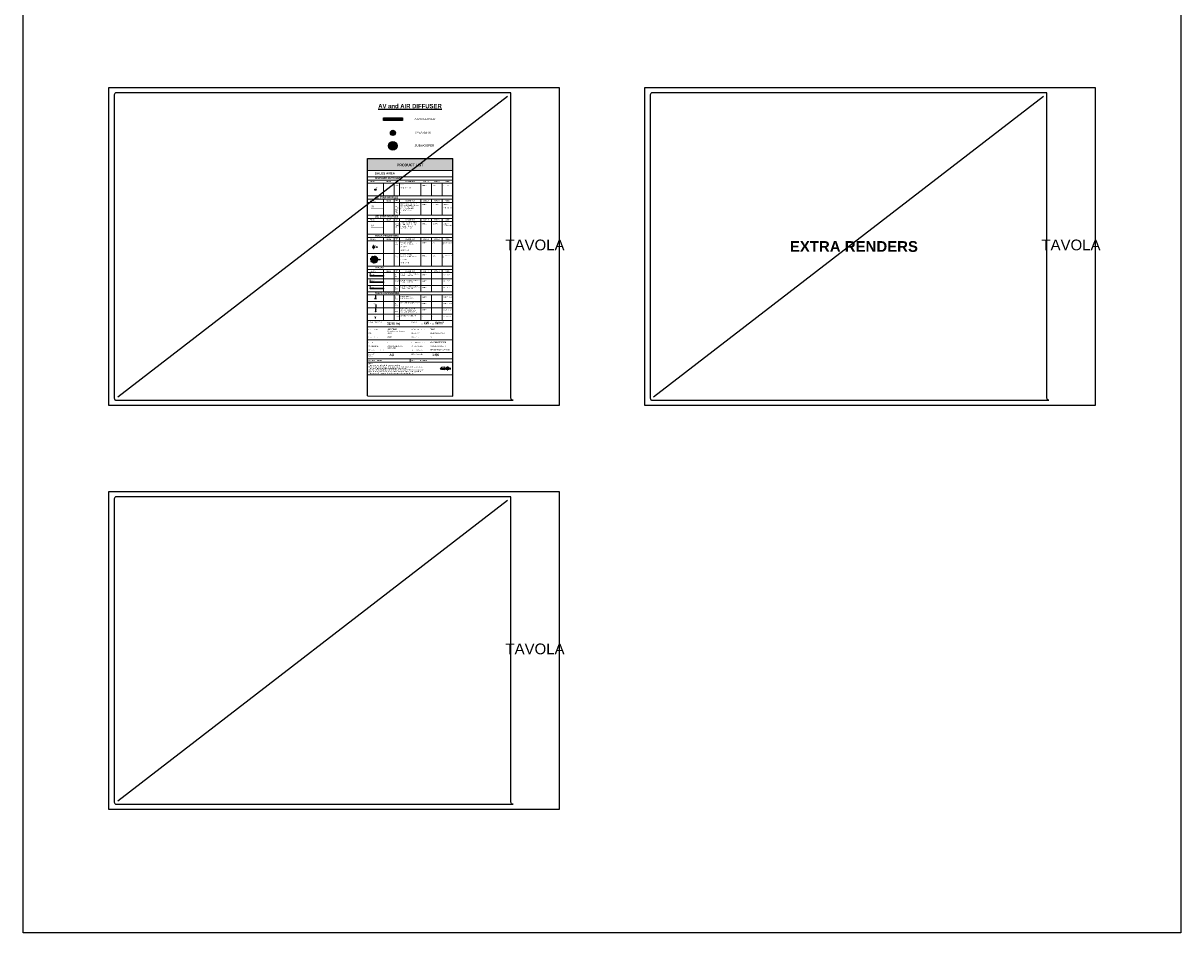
# Model space of a CAD drawing. Header units: centimetres. Extents: x -2854 to 18796, y -762 to 9238.
# Tile 159 of 166: x 13396 to 18796, y -762 to 3483. Entities that reach past the tile are written whole.
import ezdxf
from ezdxf.enums import TextEntityAlignment as Align

# ---------------------------------------------------------------- set-up
doc = ezdxf.new("R2010")
doc.units = ezdxf.units.CM
doc.header["$LTSCALE"] = 0.3
doc.linetypes.add('ACAD_ISO02W100', pattern=[15, 12, -3])
doc.linetypes.add('AM_DIN_G_W050X2', pattern=[180.921052, 125, -23.026316, 9.868421, -23.026316])
for name, color, linetype in [('_IVELA', 7, 'Continuous'), ('IVELA __linee di riferimento', 253, 'ACAD_ISO02W100'), ('IVELA _FILA CONTINUNA  Fix Text', 7, 'Continuous'), ('KK_TXT_LAYOUT', 7, 'Continuous'), ('ZUMTOBEL', 7, 'Continuous')]:
    doc.layers.add(name, color=color, linetype=linetype)
for name, color, linetype, lineweight in [('_IVELA_FOCUSING', 30, 'Continuous', 15), ('IVELA _CARTIGLIO', 250, 'Continuous', 20), ('IVELA _LIST_CARTIGLIO_EN', 250, 'Continuous', 20), ('IVELA_BINARI E TRACK', 7, 'Continuous', 20), ('IVELA_BINARI E TRACK fix text', 7, 'Continuous', 13)]:
    doc.layers.add(name, color=color, linetype=linetype, lineweight=lineweight)
doc.layers.add('KK_Defpoints', color=40, linetype='Continuous', plot=False)
doc.styles.add('ARIAL', font='Arial.ttf')
doc.styles.add('IVELA', font='Arial.ttf')
doc.styles.add('KIKO Milano_Bold', font='Arial Bold.ttf')
doc.styles.add('KIKO Milano_Light', font='Arial.ttf')

msp = doc.modelspace()

# ---------------------------------------------------------------- hatches: boundary and pattern name
at = {"transparency": 33554528}
h = msp.add_hatch(dxfattribs=at)
h.set_pattern_fill('ANSI37', color=256, style=0)
h.set_pattern_definition([(45, (15121.006, 2971.0944), (-2.24506, 2.24506), []), (135, (15121.006, 2971.0944), (-2.24506, -2.24506), [])])
edge = h.paths.add_edge_path()
edge.add_arc((15121, 2971.1), 11, 0, 360)
h = msp.add_hatch(dxfattribs=at)
h.set_pattern_fill('ANSI37', color=9, style=0)
h.set_pattern_definition([(45, (15121.006, 2911.0944), (-2.24506, 2.24506), []), (135, (15121.006, 2911.0944), (-2.24506, -2.24506), [])])
edge = h.paths.add_edge_path()
edge.add_arc((15121, 2911.1), 18, 0, 360)
h = msp.add_hatch(color=10)
h.dxf.hatch_style = 1
h.paths.add_polyline_path([(15076.7, 2617.6), (15076.7, 2619.4), (15018.7, 2619.4), (15018.7, 2617.6)])
at = {"true_color": 0xf8f6b0, "transparency": 33554508}
h = msp.add_hatch(dxfattribs=at)
h.set_pattern_fill('ANSI31', color=51, scale=1.488416)
h.set_pattern_definition([(45, (15033.5815, 2379.819), (-3.3416, 3.3416), [])])
edge = h.paths.add_edge_path()
edge.add_arc((15033.6, 2379.8), 16.3, 0, 360)
at = {"layer": '_IVELA'}
h = msp.add_hatch(color=10, dxfattribs=at)
h.dxf.hatch_style = 1
edge = h.paths.add_edge_path(flags=17)
edge.add_arc((15039.3, 2706.1), 1.79, 0, 360)
edge = h.paths.add_edge_path()
edge.add_arc((15039.3, 2706.1), 1.99, 0, 360)
at = {"layer": '_IVELA', "true_color": 0xfecc66}
h = msp.add_hatch(color=31, dxfattribs=at)
h.dxf.hatch_style = 1
h.paths.add_polyline_path([(15039.3, 2707.9, 0.414214), (15037.5, 2706.1), (15039.3, 2706.1)])
h.paths.add_polyline_path([(15041.1, 2706.1), (15039.3, 2706.1), (15039.3, 2704.3, 0.414214)])
at = {"layer": '_IVELA', "true_color": 0xc7c8ca}
h = msp.add_hatch(color=9, dxfattribs=at)
h.dxf.hatch_style = 1
h.paths.add_polyline_path([(15030.1, 2435.5), (15030.1, 2435.4), (15033.3, 2435.4, 1), (15033.3, 2440.9), (15030.1, 2440.9), (15030.1, 2440.8, -0.351391), (15032.2, 2438.1, -0.351391)])
h.paths.add_polyline_path([(15030.1, 2435.5, 0.351391), (15032.2, 2438.1, 0.351391), (15030.1, 2440.8)], flags=17)
h.paths.add_polyline_path([(15028.9, 2435.5), (15028.9, 2440.8, 0.351391), (15026.8, 2438.1, 0.351391)])
h.paths.add_polyline_path([(15029.5, 2435.4, 0.05484), (15030.1, 2435.5), (15030.1, 2438.1), (15029.5, 2438.1)])
h.paths.add_polyline_path([(15028.9, 2435.5, 0.05484), (15029.5, 2435.4), (15029.5, 2438.1), (15028.9, 2438.1)])
h.paths.add_polyline_path([(15028.9, 2438.1), (15029.5, 2438.1), (15029.5, 2440.9, 0.05484), (15028.9, 2440.8)])
h.paths.add_polyline_path([(15029.5, 2438.1), (15030.1, 2438.1), (15030.1, 2440.8, 0.05484), (15029.5, 2440.9)])
h = msp.add_hatch(color=9, dxfattribs=at)
h.dxf.hatch_style = 1
h.paths.add_polyline_path([(15034.2, 2377.1), (15034.2, 2377.1), (15037.3, 2377.1, 1), (15037.3, 2382.6), (15034.2, 2382.6), (15034.2, 2382.5, -0.351391), (15036.3, 2379.8, -0.351391)])
h.paths.add_polyline_path([(15034.2, 2377.1, 0.351391), (15036.3, 2379.8, 0.351391), (15034.2, 2382.5)], flags=17)
h.paths.add_polyline_path([(15033, 2377.1), (15033, 2382.5, 0.351391), (15030.8, 2379.8, 0.351391)])
h.paths.add_polyline_path([(15033.6, 2377.1, 0.05484), (15034.2, 2377.1), (15034.2, 2379.8), (15033.6, 2379.8)])
h.paths.add_polyline_path([(15033, 2377.1, 0.05484), (15033.6, 2377.1), (15033.6, 2379.8), (15033, 2379.8)])
h.paths.add_polyline_path([(15033, 2379.8), (15033.6, 2379.8), (15033.6, 2382.6, 0.05484), (15033, 2382.5)])
h.paths.add_polyline_path([(15033.6, 2379.8), (15034.2, 2379.8), (15034.2, 2382.5, 0.05484), (15033.6, 2382.6)])
at = {"layer": 'IVELA _LIST_CARTIGLIO_EN', "true_color": 0xe2e3e4}
h = msp.add_hatch(color=254, dxfattribs=at)
h.dxf.hatch_style = 1
h.paths.add_polyline_path([(15001.9, 2851.1), (15001.9, 2795.3), (15400.8, 2795.3), (15400.8, 2851.1)])
at = {"layer": 'IVELA _LIST_CARTIGLIO_EN'}
h = msp.add_hatch(color=5, dxfattribs=at)
h.dxf.hatch_style = 1
h.paths.add_polyline_path([(15076.7, 2528.3), (15076.7, 2530), (15018.7, 2530), (15018.7, 2528.3)])

# ---------------------------------------------------------------- linework, layer by layer
for p, q in [((15002, 1744.2), (15002, 2851.1)), ((15400.8, 1743), (15400.8, 2851.1))]:
    msp.add_line(p, q)
for points in [[(13796.2, 1698.2), (13796.2, 3183.2), (15896.2, 3183.2), (15896.2, 1698.2)], [(16296.2, 1698.2), (16296.2, 3183.2), (18396.2, 3183.2), (18396.2, 1698.2)], [(13796.2, -186.8), (13796.2, 1298.2), (15896.2, 1298.2), (15896.2, -186.8)]]:
    msp.add_lwpolyline(points, close=True)
for points in [[(13821.2, 1733.2, 0.416298), (13831.3, 1723.2), (15681.2, 1723.2, -0.414214), (15671.2, 1733.2), (15671.2, 3158.2), (13831.2, 3158.2, 0.414213), (13821.2, 3148.2)], [(16321.2, 1733.2, 0.416298), (16331.3, 1723.2), (18181.2, 1723.2, -0.414214), (18171.2, 1733.2), (18171.2, 3158.2), (16331.2, 3158.2, 0.414213), (16321.2, 3148.2)], [(13821.2, -151.8, 0.416298), (13831.3, -161.8), (15681.2, -161.8, -0.414214), (15671.2, -151.8), (15671.2, 1273.2), (13831.2, 1273.2, 0.414213), (13821.2, 1263.2)]]:
    msp.add_lwpolyline(points, format="xyb", close=True)
for points in [[(13837.1, 1739), (15655.3, 3142.3)], [(16337.1, 1739), (18155.3, 3142.3)], [(15002, 2851.1), (15400.8, 2851.1)], [(15002, 1744.2), (15400.8, 1743)], [(13837.1, -146), (15655.3, 1257.3)]]:
    msp.add_lwpolyline(points)
at = {"color": 6, "true_color": 0xff38ff}
for radius in [12, 11]:
    msp.add_circle((15121, 2971.1, 0), radius, dxfattribs=at)
at = {"color": 190}
for radius in [20, 18]:
    msp.add_circle((15121, 2911.1, 0), radius, dxfattribs=at)
msp.add_circle((15039.3, 2706.1), 2.98)
at = {"color": 30, "linetype": 'ACAD_ISO02W100', "true_color": 0xf26722}
msp.add_circle((15033.6, 2379.8), 16.3, dxfattribs=at).dxf.unprotected_set("ltscale", 0)
at = {"layer": '_IVELA'}
for p, q in [((15028.9, 2444.8, 0), (15028.9, 2431.4, 0)), ((15030.1, 2444.8, 0), (15028.9, 2444.8, 0)), ((15028.9, 2431.4, 0), (15030.1, 2431.4, 0)), ((15033.3, 2440.9, 0), (15029.5, 2440.9, 0)), ((15029.5, 2435.4, 0), (15033.3, 2435.4, 0)), ((15030.1, 2431.4, 0), (15030.1, 2444.8, 0)), ((15033, 2386.5), (15033, 2373.1)), ((15034.2, 2386.5), (15033, 2386.5)), ((15037.3, 2382.6), (15033.6, 2382.6)), ((15033.6, 2377.1), (15037.3, 2377.1)), ((15034.2, 2373.1), (15034.2, 2386.5)), ((15033, 2373.1), (15034.2, 2373.1)), ((15076.7, 2304.2), (15014.2, 2304.2)), ((15076.7, 2274.4), (15014.2, 2274.4)), ((15076.7, 2244.6), (15014.2, 2244.6))]:
    msp.add_line(p, q, dxfattribs=at)
at = {"layer": '_IVELA', "color": 10, "const_width": 0.119}
for points in [[(15014.2, 2303.6), (15076.7, 2303.6)], [(15014.2, 2273.8), (15076.7, 2273.8)], [(15014.2, 2244), (15076.7, 2244)]]:
    msp.add_lwpolyline(points, dxfattribs=at)
at = {"layer": '_IVELA', "color": 18, "true_color": 0x000000}
for points in [[(15076.7, 2305.3), (15076.7, 2303.1), (15014.2, 2303.1), (15014.2, 2305.3)], [(15076.7, 2305.2), (15076.7, 2303.2), (15014.2, 2303.2), (15014.2, 2305.2)], [(15076.7, 2275.5), (15076.7, 2273.3), (15014.2, 2273.3), (15014.2, 2275.5)], [(15076.7, 2275.4), (15076.7, 2273.4), (15014.2, 2273.4), (15014.2, 2275.4)], [(15076.7, 2245.7), (15076.7, 2243.5), (15014.2, 2243.5), (15014.2, 2245.7)], [(15076.7, 2245.6), (15076.7, 2243.6), (15014.2, 2243.6), (15014.2, 2245.6)]]:
    msp.add_lwpolyline(points, close=True, dxfattribs=at)
at = {"layer": '_IVELA', "color": 30, "true_color": 0xf26722}
for points in [[(15036.2, 2199.2, 0.298, 0.298, 0), (15033.8, 2202.2, 0.298, 0.298, 0), (15031.8, 2200.7, 0.298, 0.298, 0), (15029.4, 2203.7, 0, 0, 0)], [(15035.5, 2201.5, 0.298, 0.298, 0), (15036.2, 2199.2, 0.298, 0.298, 0), (15034.1, 2200.4, 0, 0, 0)]]:
    msp.add_lwpolyline(points, format="xyseb", dxfattribs=at)
at = {"layer": '_IVELA'}
for centre, radius in [((15039.3, 2706.1), 2.38), ((15039.3, 2706.1), 1.99), ((15039.3, 2706.1), 1.79), ((15029.5, 2438.1, 0), 2.74), ((15033.6, 2379.8), 2.74)]:
    msp.add_circle(centre, radius, dxfattribs=at)
for centre in [(15033.3, 2438.1, 0), (15037.3, 2379.8)]:
    msp.add_arc(centre, 2.74, 270, 90, dxfattribs=at)
at = {"layer": '_IVELA_FOCUSING'}
for p, q in [((15040.8, 2438.1, 0), (15049.9, 2438.1, 0)), ((15049.9, 2438.1, 0), (15044.6, 2440.7, 0)), ((15049.9, 2438.1, 0), (15044.6, 2435.6, 0)), ((15042.7, 2379.8), (15063.5, 2379.8)), ((15063.5, 2379.8), (15058.1, 2382.4)), ((15063.5, 2379.8), (15058.1, 2377.3))]:
    msp.add_line(p, q, dxfattribs=at)
at = {"layer": 'IVELA __linee di riferimento'}
for p, q in [((15030.1, 2438.1, 0), (15028.9, 2438.1, 0)), ((15029.5, 2444.8, 0), (15029.5, 2431.4, 0)), ((15034.2, 2379.8), (15033, 2379.8)), ((15033.6, 2386.5), (15033.6, 2373.1)), ((15041.4, 2199.2), (15036.6, 2199.2)), ((15041.4, 2168.7), (15041.7, 2168.7)), ((15040.1, 2138.3), (15041.3, 2138.3)), ((15040.7, 2139.3), (15040.7, 2137.3))]:
    msp.add_line(p, q, dxfattribs=at)
at = {"layer": 'IVELA _CARTIGLIO'}
for p, q in [((15076.7, 2661.7), (15076.7, 2587.2)), ((15126.6, 2661.7), (15126.6, 2587.2)), ((15151.5, 2661.7), (15151.5, 2587.2)), ((15251.3, 2661.7), (15251.3, 2587.2)), ((15301.1, 2661.7), (15301.1, 2587.2)), ((15351, 2661.7), (15351, 2587.2))]:
    msp.add_line(p, q, dxfattribs=at)
at = {"layer": 'IVELA _FILA CONTINUNA  Fix Text', "color": 150}
for p, q in [((15041.4, 2197.7), (15041.4, 2212.5)), ((15041.4, 2169.8), (15041.4, 2154.9)), ((15040.7, 2137.3), (15040.7, 2152.2))]:
    msp.add_line(p, q, dxfattribs=at)
at = {"layer": 'IVELA _LIST_CARTIGLIO_EN'}
for p, q in [((15001.9, 2795.5), (15400.8, 2795.5)), ((15001.9, 2766), (15400.8, 2766)), ((15001.9, 2751.1), (15400.8, 2751.1)), ((15001.9, 2736.2), (15400.8, 2736.2)), ((15001.9, 2736.2), (15400.8, 2736.2)), ((15076.7, 2736.2), (15076.7, 2676.6)), ((15126.6, 2736.2), (15126.6, 2676.6)), ((15151.5, 2736.2), (15151.5, 2676.6)), ((15251.2, 2736.2), (15251.2, 2676.6)), ((15301.1, 2736.2), (15301.1, 2676.6)), ((15351, 2736.2), (15351, 2676.6)), ((15001.9, 2676.6), (15400.8, 2676.6)), ((15001.9, 2676.6), (15400.8, 2676.6)), ((15001.9, 2661.7), (15400.8, 2661.7)), ((15001.9, 2646.8), (15400.8, 2646.8)), ((15001.9, 2587.2), (15400.8, 2587.2)), ((15001.9, 2587.2), (15400.8, 2587.2)), ((15001.9, 2587.2), (15400.8, 2587.2)), ((15001.9, 2587.2), (15400.8, 2587.2)), ((15001.9, 2587.2), (15400.8, 2587.2)), ((15001.9, 2587.2), (15400.8, 2587.2)), ((15001.9, 2572.3), (15400.8, 2572.3)), ((15001.9, 2557.4), (15400.8, 2557.4)), ((15076.7, 2572.3), (15076.7, 2497.8)), ((15126.6, 2572.3), (15126.6, 2497.8)), ((15151.5, 2572.3), (15151.5, 2497.8)), ((15251.3, 2572.3), (15251.3, 2497.8)), ((15301.1, 2572.3), (15301.1, 2497.8)), ((15351, 2572.3), (15351, 2497.8)), ((15001.9, 2497.8), (15400.8, 2497.8)), ((15001.9, 2497.8), (15400.8, 2497.8)), ((15001.9, 2482.9), (15400.8, 2482.9)), ((15001.9, 2468), (15400.8, 2468)), ((15076.7, 2482.9), (15076.7, 2348.9)), ((15126.6, 2482.9), (15126.6, 2348.9)), ((15151.5, 2482.9), (15151.5, 2348.9)), ((15251.2, 2482.9), (15251.2, 2348.9)), ((15301.1, 2482.9), (15301.1, 2348.9)), ((15351, 2482.9), (15351, 2348.9)), ((15001.9, 2408.5), (15400.8, 2408.5)), ((15076.7, 2334), (15076.7, 2229.7)), ((15126.6, 2334), (15126.6, 2229.7)), ((15151.5, 2334), (15151.5, 2229.7)), ((15251.2, 2334), (15251.2, 2229.7)), ((15301.1, 2334), (15301.1, 2229.7)), ((15351, 2334), (15351, 2229.7)), ((15076.7, 2214.8), (15076.7, 2095.6)), ((15126.6, 2214.8), (15126.6, 2095.6)), ((15151.5, 2214.8), (15151.5, 2095.6)), ((15251.2, 2214.8), (15251.2, 2095.6)), ((15301.1, 2214.8), (15301.1, 2095.6)), ((15351, 2214.8), (15351, 2095.6)), ((15001.9, 2065.4), (15400.8, 2065.4)), ((15001.9, 2005.9), (15400.8, 2005.9)), ((15001.9, 1946.3), (15400.8, 1946.3)), ((15002, 1916.5), (15400.8, 1916.5)), ((15002, 1901.6), (15400.8, 1901.6)), ((15201.4, 1901.6), (15201.4, 1916.5)), ((15347, 1877.1), (15363.5, 1879.7)), ((15347, 1877.1), (15347, 1867.4)), ((15347, 1867.4), (15363.5, 1864.7)), ((15363.5, 1879.7), (15363.5, 1864.7))]:
    msp.add_line(p, q, dxfattribs=at)
at = {"layer": 'IVELA _LIST_CARTIGLIO_EN', "color": 150}
for p, q in [((15014.2, 2303.1), (15014.2, 2315.9)), ((15014.2, 2273.3), (15014.2, 2286.1)), ((15014.2, 2243.5), (15014.2, 2256.3))]:
    msp.add_line(p, q, dxfattribs=at)
at = {"layer": 'IVELA _LIST_CARTIGLIO_EN', "color": 18, "true_color": 0x000000}
for p, q in [((15037.4, 2107.9), (15039.4, 2107.9)), ((15038.4, 2108.9), (15038.4, 2107))]:
    msp.add_line(p, q, dxfattribs=at)
at = {"layer": 'IVELA _LIST_CARTIGLIO_EN', "linetype": 'AM_DIN_G_W050X2', "lineweight": 35, "ltscale": 0.015882}
msp.add_line((15339.9, 1872.2), (15391.2, 1872.2), dxfattribs=at)
at = {"layer": 'IVELA _LIST_CARTIGLIO_EN', "linetype": 'AM_DIN_G_W050X2', "ltscale": 0.006767}
msp.add_line((15375.8, 1881.5), (15375.8, 1862.8), dxfattribs=at)
at = {"layer": 'IVELA _LIST_CARTIGLIO_EN'}
for points in [[(15400.8, 2334), (15001.9, 2334), (15001.9, 2348.9), (15400.8, 2348.9), (15400.8, 2319.1)], [(15400.8, 2319.1), (15001.9, 2319.1), (15001.9, 2334), (15400.8, 2334), (15400.8, 2304.2)], [(15400.8, 2289.3), (15001.9, 2289.3), (15001.9, 2319.1), (15400.8, 2319.1), (15400.8, 2289.3)], [(15400.8, 2259.5), (15001.9, 2259.5), (15001.9, 2289.3), (15400.8, 2289.3), (15400.8, 2259.5)], [(15400.8, 2229.7), (15001.9, 2229.7), (15001.9, 2259.5), (15400.8, 2259.5), (15400.8, 2229.7)], [(15400.8, 2214.8), (15001.9, 2214.8), (15001.9, 2229.7), (15400.8, 2229.7), (15400.8, 2199.9)], [(15001.9, 2185), (15400.8, 2185), (15400.8, 2155.2)], [(15400.8, 2209.7), (15400.8, 2179.9)], [(15001.9, 2155.2), (15400.8, 2155.2), (15400.8, 2125.4)], [(15001.9, 2155.2), (15400.8, 2155.2), (15400.8, 2125.4)], [(15001.9, 2125.4), (15400.8, 2125.4)], [(15400.8, 2120.4), (15400.8, 2090.6)]]:
    msp.add_lwpolyline(points, dxfattribs=at)
at = {"layer": 'IVELA _LIST_CARTIGLIO_EN', "color": 18, "true_color": 0x000000}
msp.add_lwpolyline([(15037.4, 2108.9), (15039.4, 2108.9), (15039.4, 2107), (15037.4, 2107)], close=True, dxfattribs=at)
at = {"layer": 'IVELA _LIST_CARTIGLIO_EN'}
msp.add_lwpolyline([(15001.9, 2095.6), (15400.8, 2095.6), (15400.9, 1842), (15001.9, 1842)], close=True, dxfattribs=at)
at = {"layer": 'IVELA _LIST_CARTIGLIO_EN', "color": 10}
msp.add_circle((15038.4, 2107.9), 0.539, dxfattribs=at)
at = {"layer": 'IVELA _LIST_CARTIGLIO_EN'}
for radius in [7.52, 4.82]:
    msp.add_circle((15375.8, 1872.2), radius, dxfattribs=at)
at = {"layer": 'IVELA_BINARI E TRACK', "color": 10}
for p, q in [((15043.2, 2200.2), (15041.4, 2198.2)), ((15041.4, 2200.2), (15043.2, 2198.2)), ((15038.4, 2139.3), (15040.1, 2137.3)), ((15040.1, 2139.3), (15038.4, 2137.3)), ((15040.1, 2139.3), (15041.3, 2139.3)), ((15041.3, 2137.3), (15040.1, 2137.3)), ((15043.1, 2139.3), (15041.3, 2137.3)), ((15041.3, 2139.3), (15043.1, 2137.3))]:
    msp.add_line(p, q, dxfattribs=at)
at = {"layer": 'IVELA_BINARI E TRACK', "color": 1}
msp.add_line((15041.6, 2167.7), (15041.6, 2169.7), dxfattribs=at)
at = {"layer": 'IVELA_BINARI E TRACK', "color": 18, "true_color": 0x000000}
for points in [[(15041.4, 2200.3), (15041.4, 2198.2), (15036.5, 2198.2), (15036.5, 2200.3)], [(15041.4, 2200.2), (15041.4, 2198.2), (15036.6, 2198.2), (15036.6, 2200.2)], [(15041.3, 2137.3), (15041.3, 2137.3), (15041.3, 2139.3), (15041.3, 2139.4), (15040.1, 2139.4), (15040.1, 2139.3), (15040.1, 2137.3), (15040.1, 2137.3)]]:
    msp.add_lwpolyline(points, close=True, dxfattribs=at)
at = {"layer": 'IVELA_BINARI E TRACK', "color": 10, "const_width": 0.119}
for points in [[(15036.6, 2198.7), (15041.4, 2198.7)], [(15041.3, 2138.9), (15040.1, 2138.9)], [(15041.3, 2137.8), (15040.1, 2137.8)]]:
    msp.add_lwpolyline(points, dxfattribs=at)
at = {"layer": 'IVELA_BINARI E TRACK', "color": 10}
for points in [[(15041.4, 2200.2), (15043.2, 2200.2), (15043.2, 2198.2), (15041.4, 2198.2)], [(15040.1, 2137.3), (15038.4, 2137.3), (15038.4, 2139.3), (15040.1, 2139.3)], [(15041.3, 2139.3), (15043.1, 2139.3), (15043.1, 2137.3), (15041.3, 2137.3)]]:
    msp.add_lwpolyline(points, dxfattribs=at)
at = {"layer": 'IVELA_BINARI E TRACK', "color": 18, "true_color": 0x000000}
for points in [[(15041.4, 2169.8), (15041.7, 2169.8), (15041.7, 2167.6), (15041.4, 2167.6)], [(15041.4, 2169.7), (15041.7, 2169.7), (15041.7, 2167.7), (15041.4, 2167.7)]]:
    msp.add_lwpolyline(points, dxfattribs=at)
at = {"layer": 'KK_Defpoints', "color": 0}
msp.add_lwpolyline([(13396.2, 9238.2), (18796.2, 9238.2), (18796.2, -761.8), (13396.2, -761.8)], close=True, dxfattribs=at)
at = {"layer": 'ZUMTOBEL', "color": 20, "elevation": 0}
for points in [[(15164.9, 3028.7), (15077.2, 3028.7), (15077.2, 3040.7), (15164.9, 3040.7)], [(15078.5, 3038.5), (15163.6, 3038.5), (15163.6, 3036), (15078.5, 3036)], [(15078.5, 3030.9), (15163.5, 3031), (15163.5, 3033.5), (15078.5, 3033.4)]]:
    msp.add_lwpolyline(points, close=True, dxfattribs=at)

# ---------------------------------------------------------------- texts
at = {"color": 160, "style": 'IVELA'}
msp.add_text('T1', height=5.95, dxfattribs=at).set_placement((15041.9, 2708.9))
at = {"color": 10, "style": 'IVELA'}
msp.add_text('S3', height=7.14, dxfattribs=at).set_placement((15019.6, 2624.3, 0))
at = {"style": 'KIKO Milano_Light'}
for p in [(15783.7, 2448.2), (18283.7, 2448.2), (15783.7, 563.2)]:
    msp.add_attdef('TAVOLA', text='#', height=50, dxfattribs=at).set_placement(p, align=Align.MIDDLE_CENTER)
at = {"layer": 'IVELA _CARTIGLIO', "attachment_point": 1, "style": 'IVELA'}
for s, insert, char_height, width in [('11%%P\\Pmetri\\Plineari\\P22%%P\\Pmetri\\Pstrip LED', (15131.7, 2638.5), 4.47, 49.862), ('\\pxql;Recessed aluminum profile, trim/rabbet version, L 30 mm + cover and caps - Double - black strip 160 LED/m 16.5W/m 40K IP20', (15157.2, 2642.5), 4.4652, 85.182), ('2x16,5W/m', (15306.8, 2638.5), 4.47, 49.862), ('KIT 4240\\P\\P4240-O01L10', (15356.7, 2638.5), 4.465, 49.862)]:
    msp.add_mtext(s, dxfattribs=dict(at, insert=insert, char_height=char_height, width=width))
at = {"layer": 'IVELA _LIST_CARTIGLIO_EN', "color": 5, "style": 'IVELA'}
msp.add_text('S2', height=7.14, dxfattribs=at).set_placement((15019.6, 2534.9, 0))
at = {"layer": 'IVELA _LIST_CARTIGLIO_EN', "color": 150, "style": 'ARIAL'}
for s, p in [('T-100', (15017.9, 2307.3)), ('T-200', (15017.9, 2277.5)), ('T-300', (15017.9, 2247.7)), ('AS', (15034.4, 2111.2))]:
    msp.add_text(s, height=4.76, dxfattribs=at).set_placement(p)
at = {"layer": 'IVELA _LIST_CARTIGLIO_EN', "attachment_point": 1, "style": 'IVELA'}
for s, insert, char_height, width in [('\\pxqc;{\\fArial|b1|i0|c0|p34;PRODUCT LIST}', (15001.9, 2827.2), 11.907, 398.893), ('\\pxt1;{\\fArial|b1|i0|c0|p34;SALES AREA}', (15036.5, 2787.4), 10.419, 174.006), ('{\\fArial|b1|i0|c0|p34;RECESSED SPOTLIGHTS}', (15036.5, 2762.9), 7.442, 174.006), ('\\pxqc,t1;{\\fArial|b1|i0|c0|p34;SYMBOL}', (15001.9, 2745.8), 4.465, 49.862), ('\\pxqc;{\\fArial|b1|i0|c0|p34;IMAGE}', (15076.7, 2745.8), 4.465, 49.862), ('10PCS', (15131.8, 2727.9), 4.47, 49.862), ('\\pxqc;{\\fArial|b1|i0|c0|p34;QTY}', (15126.6, 2746.8), 4.465, 24.931), ('\\pxql;TOKI L\\P\\P4000K 2600lm 40° ', (15157.2, 2731.8), 4.465, 85.182), ('\\pxqc;{\\fArial|b1|i0|c0|p34;DESCRIPTION}', (15151.5, 2745.8), 4.465, 99.723), ('WHITE', (15257, 2727.9), 4.47, 49.862), ('\\pxqc;{\\fArial|b1|i0|c0|p34;COLOUR}', (15251.2, 2745.8), 4.465, 49.862), ('28W', (15306.8, 2727.9), 4.47, 49.862), ('\\pxqc;{\\fArial|b1|i0|c0|p34;POWER}', (15301.1, 2745.8), 4.465, 49.862), ('{\\H0.83333x;\\C250;\\c3158064;KIKTO-140}', (15356.7, 2727.9), 4.465, 49.862), ('\\pxqc;{\\fArial|b1|i0|c0|p34;CODE}', (15351, 2745.8), 4.465, 49.862), ('\\pxqc,t1;{\\fArial|b1|i0|c0|p34;SYMBOL}', (15001.9, 2656.4), 4.465, 49.862), ('{\\fArial|b1|i0|c0|p34;LED STRIP PROFILES}', (15036.5, 2673.6), 7.442, 174.006), ('\\pxqc;{\\fArial|b1|i0|c0|p34;IMAGE}', (15076.7, 2656.4), 4.465, 49.862), ('\\pxqc;{\\fArial|b1|i0|c0|p34;QTY}', (15126.6, 2657.4), 4.465, 24.931), ('\\pxqc;{\\fArial|b1|i0|c0|p34;DESCRIPTION}', (15151.5, 2656.4), 4.465, 99.723), ('\\pxqc;{\\fArial|b1|i0|c0|p34;COLOUR}', (15251.3, 2656.4), 4.465, 49.862), ('\\pxqc;{\\fArial|b1|i0|c0|p34;POWER}', (15301.1, 2656.4), 4.465, 49.862), ('\\pxqc;{\\fArial|b1|i0|c0|p34;CODE}', (15351, 2656.4), 4.465, 49.862), ('WHITE', (15257, 2638.5), 4.47, 49.862), ('\\pxqc,t1;{\\fArial|b1|i0|c0|p34;SYMBOL}', (15001.9, 2567), 4.465, 49.862), ('{\\fArial|b1|i0|c0|p34;LED STRIP PROFILES}', (15036.5, 2584.2), 7.442, 174.006), ('\\pxqc;{\\fArial|b1|i0|c0|p34;IMAGE}', (15076.7, 2567), 4.465, 49.862), ('27.8±\\Plinear\\Pmeters', (15131.7, 2549.2), 4.47, 49.862), ('\\pxqc;{\\fArial|b1|i0|c0|p34;QTY}', (15126.6, 2568), 4.465, 24.931), ('\\pxql;Aluminum profile for ceiling mounting + cover and caps - Black strip 160 LED/m 16.5W/m 40K IP20', (15157.2, 2553.1), 4.4652, 85.182), ('\\pxqc;{\\fArial|b1|i0|c0|p34;DESCRIPTION}', (15151.5, 2567), 4.465, 99.723), ('WHITE', (15257, 2549.2), 4.47, 49.862), ('\\pxqc;{\\fArial|b1|i0|c0|p34;COLOUR}', (15251.3, 2567), 4.465, 49.862), ('16,5W/m', (15306.8, 2549.2), 4.47, 49.862), ('\\pxqc;{\\fArial|b1|i0|c0|p34;POWER}', (15301.1, 2567), 4.465, 49.862), ('06825 +\\PK7422-04-4262', (15356.7, 2549.2), 4.465, 49.862), ('\\pxqc;{\\fArial|b1|i0|c0|p34;CODE}', (15351, 2567), 4.465, 49.862), ('{\\fArial|b1|i0|c0|p34;TRACK PROJECTORS}', (15036.5, 2494.8), 7.442, 174.006), ('\\pxqc,t1;{\\fArial|b1|i0|c0|p34;SYMBOL}', (15001.9, 2477.6), 4.465, 49.862), ('\\pxqc;{\\fArial|b1|i0|c0|p34;IMAGE}', (15076.7, 2477.6), 4.465, 49.862), ('16\\PPCS', (15131.7, 2459.8), 4.47, 49.862), ('\\pxqc;{\\fArial|b1|i0|c0|p34;QTY}', (15126.6, 2478.7), 4.465, 24.931), ('\\pxql;PERFETTO PURO \\P32W - WITH REFLECTOR\\P^J30° BEAM^J^J4000K CRI 90', (15157.2, 2463.7), 4.465, 82.938), ('\\pxqc;{\\fArial|b1|i0|c0|p34;DESCRIPTION}', (15151.5, 2477.6), 4.465, 99.723), ('WHITE', (15257, 2459.8), 4.47, 49.862), ('\\pxqc;{\\fArial|b1|i0|c0|p34;COLOUR}', (15251.2, 2477.6), 4.465, 49.862), ('32W', (15306.8, 2459.8), 4.47, 49.862), ('\\pxqc;{\\fArial|b1|i0|c0|p34;POWER}', (15301.1, 2477.6), 4.465, 49.862), ('770-069AVPWS-21KI\\P30°', (15351.9, 2459.8), 3.572, 49.862), ('\\pxqc;{\\fArial|b1|i0|c0|p34;CODE}', (15351, 2477.6), 4.465, 49.862), ('4\\PPCS', (15131.7, 2400.2), 4.47, 49.862), ('\\pxql;PERFETTO PURO \\P32W - WITH REFLECTOR\\P^J55° BEAM^J^J4000K CRI 90', (15157.2, 2404.1), 4.465, 82.938), ('WHITE', (15257, 2400.2), 4.47, 49.862), ('32W', (15306.8, 2400.2), 4.47, 49.862), ('770-069AVPWS-21KI\\P55°', (15351.9, 2400.2), 3.572, 49.862), ('\\pxqc,t1;{\\fArial|b1|i0|c0|p34;SYMBOL}', (15001.9, 2328.7), 4.465, 49.862), ('\\pxql,t1;{\\fArial|b1|i0|c0|p34;TRACKS}', (15036.5, 2345.9), 7.442, 174.006), ('\\pxqc;{\\fArial|b1|i0|c0|p34;IMAGE}', (15076.7, 2328.7), 4.465, 49.862), ('\\pxqc;{\\fArial|b1|i0|c0|p34;QTY}', (15126.6, 2329.7), 4.465, 24.931), ('\\pxqc;{\\fArial|b1|i0|c0|p34;DESCRIPTION}', (15151.5, 2328.7), 4.465, 99.723), ('\\pxqc;{\\fArial|b1|i0|c0|p34;COLOUR}', (15251.2, 2328.7), 4.465, 49.862), ('\\pxqc;{\\fArial|b1|i0|c0|p34;POWER}', (15301.1, 2328.7), 4.465, 49.862), ('\\pxqc;{\\fArial|b1|i0|c0|p34;CODE}', (15351, 2328.7), 4.465, 49.862), ('\\pxql;3\\P\\pq*;PC', (15132.3, 2310.8), 4.47, 49.862), ('5PCS', (15132.3, 2281), 4.47, 49.862), ('\\pxql;LKM THREE-PHASE SQUARE TRACK - L 1000 mm', (15157.2, 2314.9), 4.465, 94.003), ('\\pxql;LKM THREE-PHASE SQUARE TRACK - L 2000 mm', (15157.2, 2285.1), 4.465, 94.003), ('WHITE', (15257, 2310.8), 4.47, 49.862), ('WHITE', (15257, 2281), 4.47, 49.862), ('\\pxql;-', (15306.8, 2310.8), 4.47, 49.862), ('\\pxql;-', (15306.8, 2281), 4.47, 49.862), ('\\pxql;7511-10-31', (15356.7, 2310.8), 4.465, 49.862), ('\\pxql;7511-20-31', (15356.7, 2281), 4.465, 49.862), ('\\pxql,t1;{\\fArial|b1|i0|c0|p34;TRACK ACCESSORIES}', (15036.5, 2226.7), 7.442, 174.006), ('0\\PPCS', (15132.3, 2251.2), 4.47, 49.862), ('\\pxql;LKM THREE-PHASE SQUARE TRACK - L 3000 mm', (15157.2, 2255.3), 4.465, 94.003), ('WHITE', (15257, 2251.2), 4.47, 49.862), ('\\pxql;-', (15306.8, 2251.2), 4.47, 49.862), ('\\pxql;7511-30-31', (15356.7, 2251.2), 4.465, 49.862), ('5\\PPCS', (15132.3, 2206.5), 4.47, 49.862), ('5\\PPCS', (15132.3, 2176.8), 4.47, 49.862), ('\\pxql;LEFT LIVE-END\\PLKM SQUARE TRACK', (15157.2, 2210.1), 4.465, 94.003), ('\\pxql;{\\C0;DEAD END LKM SQUARE TRACK}', (15157.2, 2180.3), 4.465, 94.003), ('WHITE', (15257, 2206.5), 4.47, 49.862), ('WHITE', (15257, 2176.8), 4.47, 49.862), ('\\pxql;-', (15306.8, 2206.5), 4.47, 49.862), ('\\pxql;-', (15306.8, 2176.8), 4.47, 49.862), ('\\pxql;7652-11-W31', (15356.7, 2206.5), 4.465, 49.862), ('\\pxql;7659-11-W31', (15356.7, 2176.8), 4.465, 49.862), ('3\\PPCS', (15132.3, 2147), 4.47, 49.862), ('13PCS', (15132.3, 2117.2), 4.47, 49.862), ('\\pxql;ELECTRICAL STRAIGHT JOINT WITH CONTACTS AND STOP LKM SQUARE', (15157.2, 2153.7), 4.465, 83.968), ('\\pxql;CEILING MOUNTING KIT', (15157.2, 2119.4), 4.465, 83.968), ('WHITE', (15257, 2147), 4.47, 49.862), ('\\pxql;-', (15257, 2117.2), 4.47, 49.862), ('\\pxql;-', (15306.8, 2147), 4.47, 49.862), ('\\pxql;-', (15306.8, 2117.2), 4.47, 49.862), ('\\pxql;{\\C0;7604Q-10-W31}', (15356.7, 2147), 4.465, 49.862), ('\\pxql;{\\C0;7607-00-00}', (15356.7, 2117.2), 4.465, 49.862), ('SPACE DIMENSIONS', (15007.7, 2089.9), 4.465, 457.765), ('\\pxt1;PROJECT NAME', (15007.7, 2056.7), 4.465, 76.207), ('\\pxt1;{\\fArial|b1|i0|c0|p34;32.56 mq}', (15093.4, 2087.3), 10.419, 174.006), ('{\\fArial|b1|i0|c0|p34;KIKO TBLISI  \\PChavchavadze Avenue}', (15095.3, 2057.4), 5.358, 305.539), ('POWER', (15207.1, 2089.9), 4.47, 35.127), ('\\pxt1;PROJECT LOCATION', (15207.1, 2056.7), 4.465, 74.721), ('{\\fArial|b1|i0|c0|p34;.. kW - .. W/m²}', (15250.4, 2090.2), 11.907, 642.339), ('{\\fArial|b1|i0|c0|p34;TBLISI}', (15294.8, 2057.4), 5.358, 167.664), ('\\pxt1;CLIENT', (15007.7, 2038.8), 4.465, 52.095), ('\\pxt1;PROJECT CODE', (15007.7, 2020.8), 4.465, 74.123), ('\\pxt1;{\\fArial|b1|i0|c0|p34;XXXX}', (15095.3, 2021.5), 5.358, 80.013), ('\\pxt1;{\\fArial|b1|i0|c0|p34;KIKO }', (15095.3, 2039.5), 5.358, 80.013), ('\\pxt1;DESCRIPTION', (15207.1, 2038.8), 4.465, 65.35), ('\\pxt1;DRAWING NO.', (15207.1, 2020.9), 4.465, 193.74), ('\\pxt1;{\\fArial|b1|i0|c0|p34;1/1}', (15294.8, 2021.7), 5.358, 80.013), ('\\pxt1;{\\fArial|b1|i0|c0|p34;LIGHTING LAYOUT}', (15294.8, 2039.5), 5.358, 80.013), ('\\pxt1;CEILING HEIGHT', (15007.7, 1978.1), 4.465, 80.374), ('FLOOR', (15007.7, 1995.9), 4.47, 25.898), ('\\pxt1;INSTALLATION HEIGHT', (15007.7, 1960.2), 4.465, 87.817), ('{\\fArial|b1|i0|c0|p34;VARIOUS HEIGHTS \\PSEE PLAN}', (15095.3, 1978.8), 5.358, 97.597), ('{\\fArial|b1|i0|c0|p34;-}', (15095.3, 1996.7), 5.358, 80.013), ('\\pxt1;SALES MANAGER', (15207.1, 1978.1), 4.465, 59.242), ('\\pxt1;SALES MANAGER', (15207.1, 1960.2), 4.465, 57.455), ('LIGHTING DESIGNER', (15207.1, 1995.9), 4.465, 71.149), ('\\pxt1;{\\fArial|b1|i0|c0|p34;VALERIA BORGOGNI}', (15294.8, 1996.7), 5.358, 80.013), ('\\pxt1;{\\fArial|b1|i0|c0|p34;GIANNI ANGIOLETTI}', (15294.8, 1978.8), 5.358, 80.013), ('\\pxt1;{\\fArial|b1|i0|c0|p34;PIERGIORGIO CASTOLDI}', (15294.8, 1961), 5.358, 106.096), ('{\\fArial|b1|i0|c0|p34;NOTE:^JThis design does not include emergency lighting.^JDo not resize this drawing; all dimensions must be verified by the contractor on site.^JThe drawing and content are copyrighted by IVELAELCOM.^JDisclosure of this drawing is permitted only with the prior permission of IVELAELCOM.^JReproduction of this drawing, even partial, without permission is strictly prohibited.^JThe content of this document is private property under applicable law.}', (15007.7, 1896.6), 4.4652, 478.083), ('FORMAT/ LAYOUT', (15007.7, 1941), 4.465, 35.127), ('\\pxt1;REVISION', (15007.7, 1911.2), 4.465, 35.127), ('{\\fArial|b1|i0|c0|p34;REV 00}', (15047.6, 1911.2), 4.465, 478.083), ('\\pxt1;{\\fArial|b1|i0|c0|p34;A3}', (15104.2, 1941.2), 11.907, 80.013), ('\\pxt1;{\\fArial|b1|i0|c0|p34;A3}', (15104.2, 1941.2), 11.907, 80.013), ('DRAWING SCALE', (15207.1, 1941), 4.465, 123.967), ('DATE', (15207.1, 1911.2), 4.47, 28.045), ('{\\fArial|b1|i0|c0|p34;07/07/2026}', (15247, 1911.4), 4.465, 478.083), ('\\pxt1;{\\fArial|b1|i0|c0|p34;1:50}', (15303.6, 1941.2), 11.907, 80.013)]:
    msp.add_mtext(s, dxfattribs=dict(at, insert=insert, char_height=char_height, width=width))
at = {"layer": 'IVELA_BINARI E TRACK fix text', "color": 160, "style": 'ARIAL'}
msp.add_text('P1', height=5.95, dxfattribs=at).set_placement((15031.5, 2441.7, 0))
at = {"layer": 'IVELA_BINARI E TRACK fix text', "color": 217, "true_color": 0x93278f, "style": 'ARIAL'}
msp.add_text('P2', height=5.95, dxfattribs=at).set_placement((15035.6, 2383.4))
at = {"layer": 'IVELA_BINARI E TRACK fix text', "color": 150, "style": 'ARIAL'}
for s, p in [('EC', (15029.9, 2170.7)), ('ADX', (15032.7, 2192.7)), ('GSC', (15033.2, 2141.4))]:
    msp.add_text(s, height=4.76, dxfattribs=at).set_placement(p)
at = {"layer": 'KK_Defpoints', "color": 10, "insert": (17246.2, 2440.7), "char_height": 50, "attachment_point": 5, "style": 'KIKO Milano_Bold'}
msp.add_mtext_dynamic_manual_height_columns('\\pxi-3,l4,t4;EXTRA RENDERS', width=1266.057, gutter_width=25, heights=[404.3], dxfattribs=at)
at = {"layer": 'KK_TXT_LAYOUT', "color": 1, "insert": (15590.8, 3106.2), "char_height": 20, "width": 538.274, "attachment_point": 3, "style": 'KIKO Milano_Bold'}
msp.add_mtext('\\pxql;{\\fAvenir LT Std 55 Roman|b1|i0|c0|p34;\\L\\C0;AV and AIR DIFFUSER}', dxfattribs=at)
at = {"layer": 'KK_TXT_LAYOUT', "char_height": 10, "width": 464.339, "attachment_point": 1, "style": 'KIKO Milano_Light'}
for s, insert in [('\\pxql;{\\C0;AIR DIFFUSER}', (15222.1, 3040.9, 0)), ('\\pxql;{\\C0;SPEAKERS}', (15222.1, 2977.2, 0)), ('\\pxql;{\\C0;SUBWOOFER}', (15222.1, 2917.2, 0))]:
    msp.add_mtext(s, dxfattribs=dict(at, insert=insert))

doc.saveas('drawing.dxf')
